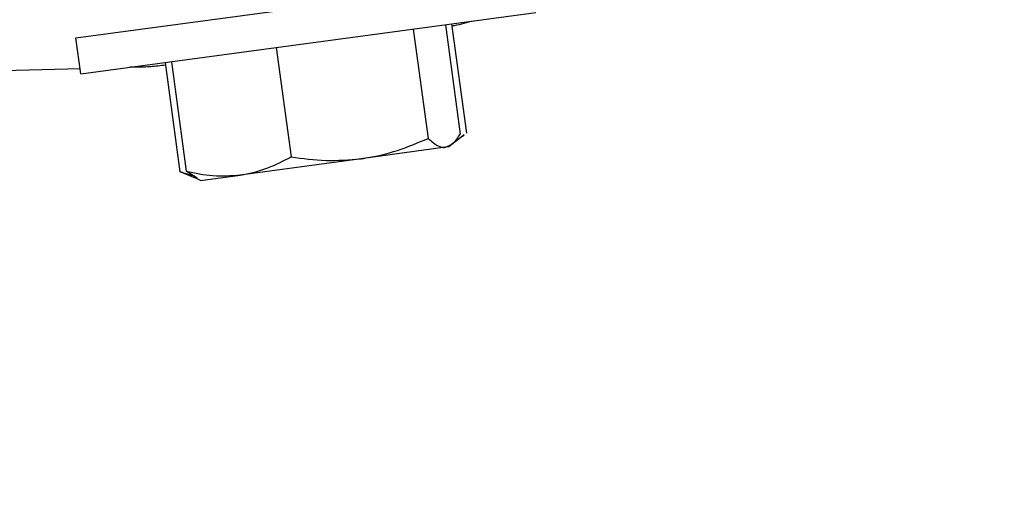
# Model space of a CAD drawing. Header units: inches. Extents: x 170 to 284, y 215 to 248.
# Tile 147 of 202: x 186.4866 to 186.5875, y 224.3302 to 224.3799. Entities that reach past the tile are written whole.
import ezdxf

# ---------------------------------------------------------------- set-up
doc = ezdxf.new("R2010")
doc.units = ezdxf.units.IN
doc.header["$LTSCALE"] = 0.25
doc.header["$MEASUREMENT"] = 0
doc.layers.add('ANNOTATIONS', color=1, linetype='Continuous')
doc.layers.add('RH BENCH MOUNT', color=7, linetype='Continuous')
doc.styles.add('ARIAL', font='arial.ttf', dxfattribs={"height": 0.09375})
doc.dimstyles.new('STANDARD$0', dxfattribs={"dimtxt": 0.09375, "dimasz": 0.09375, "dimexe": 0.03125, "dimexo": 0.046875, "dimgap": 0.09, "dimtad": 0, "dimtih": 1, "dimtoh": 1, "dimdec": 4, "dimzin": 0, "dimdsep": 46, "dimtxsty": 'ARIAL', "dimcen": 0.09, "dimadec": 0, "dimazin": 0, "dimtfac": 1, "dimtdec": 4, "dimtofl": 0, "dimtmove": 0, "dimatfit": 1, "dimfxl": 1, "dimtolj": 1, "dimtzin": 0, "dimarcsym": 0})

# ---------------------------------------------------------------- blocks, each defined once
blk = doc.blocks.new('*D44')
at = {"layer": 'ANNOTATIONS', "color": 0, "lineweight": -2, "transparency": 16777216}
for p, q in [((185.9644948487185, 225.4792255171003), (185.9644948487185, 226.2131025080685)), ((187.3643717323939, 224.3791894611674), (187.3643717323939, 226.2131025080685)), ((186.0582448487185, 226.1818525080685), (186.3541591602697, 226.1818525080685)), ((187.2706217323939, 226.1818525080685), (186.9747074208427, 226.1818525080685))]:
    blk.add_line(p, q, dxfattribs=at)
at = {"layer": 'ANNOTATIONS', "color": 0, "transparency": 16777216}
for points in [[(186.0582448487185, 226.1974775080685), (186.0582448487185, 226.1662275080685), (185.9644948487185, 226.1818525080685)], [(187.2706217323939, 226.1974775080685), (187.2706217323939, 226.1662275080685), (187.3643717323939, 226.1818525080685)]]:
    blk.add_solid(points, dxfattribs=at)
at = {"layer": 'defpoints', "color": 0, "transparency": 16777216}
for p in [(187.3643717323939, 226.1818525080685), (185.9644948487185, 225.4323505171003), (187.3643717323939, 224.3323144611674)]:
    blk.add_point(p, dxfattribs=at)
at = {"layer": 'ANNOTATIONS', "color": 0, "transparency": 16777216, "insert": (186.6644332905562, 226.1818525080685), "char_height": 0.09375, "attachment_point": 5, "style": 'ARIAL'}
blk.add_mtext('\\A1;DIM "A"', dxfattribs=at)

msp = doc.modelspace()

# ---------------------------------------------------------------- hatches: boundary and pattern name
at = {"layer": 'RH BENCH MOUNT'}
h = msp.add_hatch(dxfattribs=at)
h.set_pattern_fill('ANSI31', color=256, scale=0.34241245, angle=2.8e-322, style=0)
h.set_pattern_definition([(45, (176.1263761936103, 218.320867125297), (-0.03026527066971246, 0.03026527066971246), [])])
edge = h.paths.add_edge_path(flags=0)
edge.add_arc((186.41301658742, 224.2130895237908), 0.021400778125, 89.9999999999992, 390.52248781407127, ccw=False)
edge.add_line((186.41301658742, 224.2344903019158), (186.485779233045, 224.2344903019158))
edge.add_arc((186.485779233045, 224.6453852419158), 0.4108949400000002, 270, 450.0000000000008)
edge.add_line((186.485779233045, 225.0562801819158), (186.00212164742, 225.0562801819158))
edge.add_arc((186.00212164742, 225.0605603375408), 0.004280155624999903, 180.0000000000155, 269.9999999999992, ccw=False)
edge.add_line((185.997841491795, 225.0605603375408), (185.997841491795, 225.1033618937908))
edge.add_arc((186.00212164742, 225.1033618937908), 0.004280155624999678, 360, 540, ccw=False)
edge.add_line((186.006401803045, 225.1033618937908), (186.006401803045, 225.0605603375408))
edge.add_line((186.006401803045, 225.0605603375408), (186.003169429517, 225.0605603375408))
edge.add_line((186.003169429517, 225.0605603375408), (186.003169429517, 225.1033618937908))
edge.add_arc((186.00212164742, 225.1033618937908), 0.001047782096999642, 360, 540.0000000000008)
edge.add_line((186.001073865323, 225.1033618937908), (186.001073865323, 225.0605603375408))
edge.add_arc((186.00212164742, 225.0605603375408), 0.001047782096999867, 180, 270)
edge.add_line((186.00212164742, 225.0595125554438), (186.485779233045, 225.0595125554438))
edge.add_arc((186.485779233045, 224.6453852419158), 0.4141273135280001, 269.9999999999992, 450, ccw=False)
edge.add_line((186.485779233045, 224.2312579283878), (186.41301658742, 224.2312579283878))
edge.add_arc((186.41301658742, 224.2130895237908), 0.018168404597, 450.0000000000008, 750.5224878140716)
edge.add_arc((186.4277648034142, 224.221784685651), 0.001047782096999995, 390.5224878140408, 495.0000000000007)
edge.add_line((186.4270239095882, 224.222525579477), (186.4183287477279, 224.2138304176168))
edge.add_line((186.4183287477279, 224.2138304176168), (186.4160431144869, 224.2161160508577))
edge.add_line((186.4160431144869, 224.2161160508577), (186.4247382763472, 224.224811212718))
edge.add_arc((186.4277648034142, 224.221784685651), 0.004280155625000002, 390.522487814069, 495.0000000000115, ccw=False)
h = msp.add_hatch(dxfattribs=at)
h.set_pattern_fill('ANSI31', color=256, scale=0.34241245, style=0)
h.set_pattern_definition([(45, (176.0930244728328, 218.320867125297), (-0.03026527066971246, 0.03026527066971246), [])])
edge = h.paths.add_edge_path(flags=0)
edge.add_line((186.4524275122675, 225.0520000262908), (186.1100150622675, 225.0520000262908))
edge.add_line((186.1100150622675, 225.0520000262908), (186.1100150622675, 225.0562801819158))
edge.add_line((186.1100150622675, 225.0562801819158), (186.4524275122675, 225.0562801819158))
edge.add_arc((186.4524275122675, 224.6453852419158), 0.4108949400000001, 269.9999999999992, 450, ccw=False)
edge.add_line((186.4524275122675, 224.2344903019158), (186.3796648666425, 224.2344903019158))
edge.add_line((186.3796648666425, 224.2344903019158), (186.3796648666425, 224.2387704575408))
edge.add_line((186.3796648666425, 224.2387704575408), (186.4524275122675, 224.2387704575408))
edge.add_arc((186.4524275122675, 224.6453852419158), 0.406614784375, 270, 450.0000000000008)

# ---------------------------------------------------------------- linework, layer by layer
for p, q in [((186.4923390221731, 224.3780766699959), (186.5389981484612, 224.3843705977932)), ((186.4928379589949, 224.3743778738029), (186.5394970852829, 224.3806718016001)), ((186.5269275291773, 224.3789762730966), (186.5284403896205, 224.36776090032)), ((186.5302134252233, 224.379419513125), (186.5317262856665, 224.3682041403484)), ((186.530854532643, 224.3795059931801), (186.5323673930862, 224.3682906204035)), ((186.4928379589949, 224.3743778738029), (186.4923390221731, 224.3780766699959)), ((186.5128816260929, 224.3770815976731), (186.5143944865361, 224.3658662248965)), ((186.5021216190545, 224.375630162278), (186.5036344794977, 224.3644147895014)), ((186.4927657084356, 224.3749134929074), (186.4849035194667, 224.3746951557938)), ((186.5014805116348, 224.3755436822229), (186.502993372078, 224.3643283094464)), ((186.5321463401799, 224.3681155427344), (186.5308637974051, 224.367124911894)), ((186.531931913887, 224.3679656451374), (186.5321142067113, 224.3681016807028)), ((186.5302366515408, 224.3668459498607), (186.5215707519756, 224.3656769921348)), ((186.5305589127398, 224.3668894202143), (186.5302366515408, 224.3668459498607)), ((186.5308637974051, 224.367124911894), (186.5305589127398, 224.3668894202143)), ((186.5215707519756, 224.3656769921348), (186.5091677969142, 224.3640039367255)), ((186.502993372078, 224.3643283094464), (186.5043678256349, 224.3639381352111)), ((186.5032804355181, 224.3642544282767), (186.502993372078, 224.3643283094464)), ((186.5047520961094, 224.3636026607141), (186.5032529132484, 224.3642180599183)), ((186.5047501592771, 224.3636896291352), (186.5036344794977, 224.3644147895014)), ((186.505108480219, 224.3634563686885), (186.5047520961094, 224.3636026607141)), ((186.505108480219, 224.3634563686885), (186.5091677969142, 224.3640039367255))]:
    msp.add_line(p, q, dxfattribs=at)
for radius in [0.4141273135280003, 0.4108949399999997, 0.406614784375]:
    msp.add_arc((186.4524275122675, 224.6453852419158), radius, 269.9999999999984, 90, dxfattribs=at)
for points, knots in [([(186.5330883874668, 224.3798073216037), (186.5324375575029, 224.379627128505), (186.5317088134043, 224.3794253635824), (186.5309638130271, 224.3792997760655), (186.5308841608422, 224.3792863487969)], [0, 0, 0, 0, 0.8930843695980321, 1, 1, 1, 1]), ([(186.5015176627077, 224.3752682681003), (186.501005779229, 224.3752089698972), (186.4997899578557, 224.3750681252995), (186.4985656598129, 224.375059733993), (186.4978568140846, 224.3750548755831)], [0, 0, 0, 0, 0.4210186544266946, 1, 1, 1, 1]), ([(186.5215707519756, 224.3656769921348), (186.5217370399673, 224.3657008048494), (186.5229962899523, 224.3658811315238), (186.5253396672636, 224.3664499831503), (186.5274005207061, 224.3673212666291), (186.5284403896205, 224.36776090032)], [0, 0, 0, 0, 0.07009191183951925, 0.530785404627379, 1, 1, 1, 1]), ([(186.5284403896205, 224.36776090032), (186.528910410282, 224.3673583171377), (186.5295340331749, 224.3668241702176), (186.5300977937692, 224.3668416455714), (186.5302366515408, 224.3668459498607)], [0, 0, 0, 0, 0.7536937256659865, 1, 1, 1, 1]), ([(186.5302366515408, 224.3668459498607), (186.5306469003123, 224.3670406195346), (186.5311792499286, 224.3672932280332), (186.5316242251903, 224.3680341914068), (186.5317262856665, 224.3682041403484)], [0, 0, 0, 0, 0.7706378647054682, 1, 1, 1, 1]), ([(186.5091677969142, 224.3640039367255), (186.5092951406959, 224.3640224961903), (186.5102594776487, 224.3641630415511), (186.5120468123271, 224.3646568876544), (186.5136071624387, 224.3654606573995), (186.5143944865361, 224.3658662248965)], [0, 0, 0, 0, 0.07009191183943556, 0.5307854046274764, 1, 1, 1, 1]), ([(186.5143944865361, 224.3658662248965), (186.5155778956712, 224.3657024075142), (186.5179664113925, 224.3653717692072), (186.5203620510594, 224.3655746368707), (186.5215707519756, 224.3656769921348)], [0, 0, 0, 0, 0.4954579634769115, 1, 1, 1, 1]), ([(186.5036344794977, 224.3644147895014), (186.504551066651, 224.3642149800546), (186.506401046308, 224.3638116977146), (186.5082399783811, 224.3639394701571), (186.5091677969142, 224.3640039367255)], [0, 0, 0, 0, 0.4954579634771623, 1, 1, 1, 1])]:
    msp.add_open_spline(points, degree=3, knots=knots, dxfattribs=at)

# ---------------------------------------------------------------- dimensions: what is measured, and where the dimension line sits
at = {"layer": 'ANNOTATIONS'}
dim = msp.add_linear_dim(base=(187.3643717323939, 226.1818525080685), p1=(185.9644948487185, 225.4323505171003), p2=(187.3643717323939, 224.3323144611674), text='DIM "A"', dimstyle='STANDARD$0', dxfattribs=at)
dim.commit()
dim.dimension.update_dxf_attribs({"geometry": '*D44', "text_midpoint": (186.6644332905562, 226.1818525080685)})

doc.saveas('drawing.dxf')
